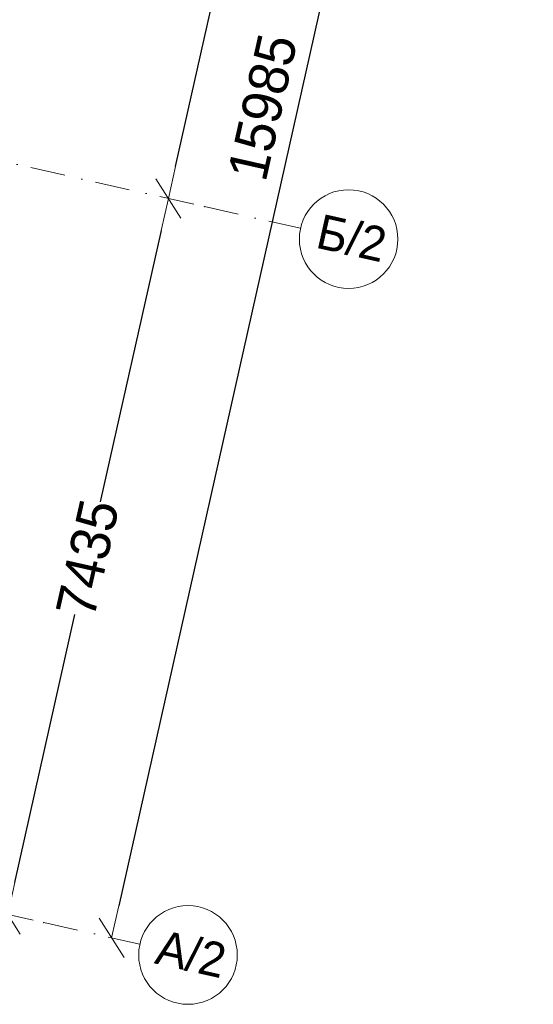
# Model space of a CAD drawing. Header units: millimetres. Extents: x -6990773 to -6682839, y 6117771 to 6220266.
# Tile 132 of 154: x -6910112 to -6904901, y 6125193 to 6135170. Entities that reach past the tile are written whole.
import ezdxf
from ezdxf.enums import TextEntityAlignment as Align

# ---------------------------------------------------------------- set-up
doc = ezdxf.new("R2010")
doc.units = ezdxf.units.MM
doc.header["$MEASUREMENT"] = 0
doc.linetypes.add('Штрихпунктирная', pattern=[670.277762, 352.777767, -176.388884, 0, -141.111112])
doc.layers.add('АР-Чертеж-Оси_Осевые размеры.АР', color=7, linetype='Continuous')
doc.layers.add('АР-Чертеж-Оси_Осевые размеры.АР_Ном._пера__120', color=7, linetype='Continuous', lineweight=0)
doc.styles.add('РЎР“Р•РќР•Р\xa0Р\x98Р\xa0_РЎРўР\x98Р›Р¬_4', font='GOTHIC.TTF')
doc.dimstyles.new('СГЕНЕРИР_СТИЛЬ__1', dxfattribs={"dimtxt": 400, "dimasz": 332.5, "dimexe": 0.18, "dimexo": 0.0625, "dimgap": 0, "dimtad": 1, "dimdec": 0, "dimzin": 0, "dimdsep": 46, "dimtxsty": 'РЎР“Р•РќР•Р\xa0Р\x98Р\xa0_РЎРўР\x98Р›Р¬_4', "dimblk": 'ARROWHEAD_6', "dimblk1": 'ARROWHEAD_6', "dimblk2": 'ARROWHEAD_6', "dimcen": 0.09, "dimse1": 1, "dimse2": 1, "dimclrd": 7, "dimclre": 7, "dimclrt": 7, "dimazin": 0, "dimtfac": 1, "dimtdec": 4, "dimtmove": 2, "dimatfit": 3, "dimfxl": 1, "dimtolj": 1, "dimtzin": 0, "dimarcsym": 0})
doc.dimstyles.new('СГЕНЕРИР_СТИЛЬ__2', dxfattribs={"dimtxt": 400, "dimasz": 332.5, "dimexe": 0.18, "dimexo": 0.0625, "dimgap": 0, "dimtad": 1, "dimdec": 0, "dimzin": 0, "dimdsep": 46, "dimtxsty": 'РЎР“Р•РќР•Р\xa0Р\x98Р\xa0_РЎРўР\x98Р›Р¬_4', "dimblk": 'ARROWHEAD_6', "dimblk1": 'ARROWHEAD_6', "dimblk2": 'ARROWHEAD_6', "dimcen": 0.09, "dimse1": 1, "dimse2": 1, "dimclrd": 7, "dimclre": 7, "dimclrt": 7, "dimazin": 0, "dimtfac": 1, "dimtdec": 4, "dimtmove": 0, "dimatfit": 3, "dimfxl": 1, "dimtolj": 1, "dimtzin": 0, "dimarcsym": 0})

# ---------------------------------------------------------------- blocks, each defined once
blk = doc.blocks.new('ARROWHEAD_6')
at = {"color": 0, "linetype": 'Continuous', "lineweight": 0}
for p, q in [((-0.5, -0.5), (0.5, 0.5)), ((0, 0), (-1, 0))]:
    blk.add_line(p, q, dxfattribs=at)
blk = doc.blocks.new('*D210', base_point=(-6566190.3, 6562677.8))
at = {"layer": 'Defpoints', "color": 0, "linetype": 'Continuous', "transparency": 16777216}
for p in [(-6904901.4, 6141289.1), (-6908603.7, 6133357.7), (-6906775, 6132946.9)]:
    blk.add_point(p, dxfattribs=at)
at = {"layer": 'АР-Чертеж-Оси_Осевые размеры.АР', "color": 7, "linetype": 'Continuous', "lineweight": -2, "transparency": 16777216}
for p, q in [((-6906803, 6141375.4), (-6907539.8, 6138094.8)), ((-6908530.9, 6133682.1), (-6907802.3, 6136926.1))]:
    blk.add_line(p, q, dxfattribs=at)
at = {"layer": 'АР-Чертеж-Оси_Осевые размеры.АР', "color": 7, "linetype": 'Continuous', "lineweight": -2, "transparency": 16777216, "xscale": 332.5, "yscale": 332.5, "zscale": 332.5}
for p, rotation in [((-6906730.1, 6141699.8), 77.34172327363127), ((-6908603.7, 6133357.7), 257.3417232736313)]:
    blk.add_blockref('ARROWHEAD_6', p, dxfattribs=dict(at, rotation=rotation))
at = {"layer": 'АР-Чертеж-Оси_Осевые размеры.АР', "color": 7, "linetype": 'Continuous', "lineweight": 0, "transparency": 16777216, "insert": (-6907671, 6137510.5), "char_height": 400, "attachment_point": 5, "rotation": 77.34172, "style": 'РЎР“Р•РќР•Р\xa0Р\x98Р\xa0_РЎРўР\x98Р›Р¬_4'}
blk.add_mtext('\\A1;8550', dxfattribs=at)
blk = doc.blocks.new('*D211', base_point=(-6566190.3, 6562677.8))
at = {"layer": 'Defpoints', "color": 0, "linetype": 'Continuous', "transparency": 16777216}
for p in [(-6906775, 6132946.9), (-6910233, 6126103.4), (-6908404.3, 6125692.7)]:
    blk.add_point(p, dxfattribs=at)
at = {"layer": 'АР-Чертеж-Оси_Осевые размеры.АР', "color": 7, "linetype": 'Continuous', "lineweight": -2, "transparency": 16777216}
for p, q in [((-6908676.6, 6133033.2), (-6909294.3, 6130283)), ((-6910160.1, 6126427.8), (-6909550.7, 6129141.4))]:
    blk.add_line(p, q, dxfattribs=at)
at = {"layer": 'АР-Чертеж-Оси_Осевые размеры.АР', "color": 7, "linetype": 'Continuous', "lineweight": -2, "transparency": 16777216, "xscale": 332.5, "yscale": 332.5, "zscale": 332.5}
for p, rotation in [((-6908603.7, 6133357.7), 77.34172327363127), ((-6910233, 6126103.4), 257.3417232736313)]:
    blk.add_blockref('ARROWHEAD_6', p, dxfattribs=dict(at, rotation=rotation))
at = {"layer": 'АР-Чертеж-Оси_Осевые размеры.АР', "color": 7, "linetype": 'Continuous', "lineweight": 0, "transparency": 16777216, "insert": (-6909422.5, 6129712.2), "char_height": 400, "attachment_point": 5, "rotation": 77.34172, "style": 'РЎР“Р•РќР•Р\xa0Р\x98Р\xa0_РЎРўР\x98Р›Р¬_4'}
blk.add_mtext('\\A1;7435', dxfattribs=at)
blk = doc.blocks.new('*D212', base_point=(-6566190.3, 6562677.8))
at = {"layer": 'Defpoints', "color": 0, "linetype": 'Continuous', "transparency": 16777216}
for p in [(-6904901.4, 6141289.1), (-6909179.2, 6125866.7), (-6908404.3, 6125692.7)]:
    blk.add_point(p, dxfattribs=at)
at = {"layer": 'АР-Чертеж-Оси_Осевые размеры.АР', "color": 7, "linetype": 'Continuous', "lineweight": -2, "transparency": 16777216}
blk.add_line((-6905749.2, 6141138.8), (-6909106.4, 6126191.1), dxfattribs=at)
at = {"layer": 'АР-Чертеж-Оси_Осевые размеры.АР', "color": 7, "linetype": 'Continuous', "lineweight": -2, "transparency": 16777216, "xscale": 332.5, "yscale": 332.5, "zscale": 332.5}
for p, rotation in [((-6905676.4, 6141463.2), 77.34172327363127), ((-6909179.2, 6125866.7), 257.3417232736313)]:
    blk.add_blockref('ARROWHEAD_6', p, dxfattribs=dict(at, rotation=rotation))
at = {"layer": 'АР-Чертеж-Оси_Осевые размеры.АР', "color": 7, "linetype": 'Continuous', "lineweight": 0, "transparency": 16777216, "insert": (-6907647.7, 6134283.1), "char_height": 400, "attachment_point": 5, "rotation": 77.34172, "style": 'РЎР“Р•РќР•Р\xa0Р\x98Р\xa0_РЎРўР\x98Р›Р¬_4'}
blk.add_mtext('\\A1;15985', dxfattribs=at)
blk = doc.blocks.new('Стандартный Маркер Сетки[85]_1', base_point=(-6988155.5, 6151224.6))
at = {"layer": 'АР-Чертеж-Оси_Осевые размеры.АР_Ном._пера__120', "color": 7, "linetype": 'Штрихпунктирная', "lineweight": 0}
for p, q in [((-6987179.8, 6151005.4), (-6908238.6, 6133275.6)), ((-6908238.6, 6133275.6), (-6908238.6, 6133275.6)), ((-6908238.6, 6133275.6), (-6907262.9, 6133056.5))]:
    blk.add_line(p, q, dxfattribs=at)
at = {"layer": 'АР-Чертеж-Оси_Осевые размеры.АР_Ном._пера__120', "color": 7, "linetype": 'Continuous', "lineweight": 0}
blk.add_circle((-6906775, 6132946.9), 500, dxfattribs=at)
at = {"layer": 'АР-Чертеж-Оси_Осевые размеры.АР_Ном._пера__120', "color": 7, "linetype": 'Штрихпунктирная', "lineweight": 0}
blk.add_point((-6908238.6, 6133275.6), dxfattribs=at)
at = {"layer": 'АР-Чертеж-Оси_Осевые размеры.АР_Ном._пера__120', "color": 7, "lineweight": 0, "style": 'РЎР“Р•РќР•Р\xa0Р\x98Р\xa0_РЎРўР\x98Р›Р¬_4'}
for tag, p in [('AC_MarkerText_1_0', (-6988573.4, 6151515.2)), ('AC_MarkerText_1_1', (-6906705.1, 6133128))]:
    blk.add_attdef(tag, text='', height=350, rotation=347.34172, dxfattribs=at).set_placement(p, align=Align.TOP_CENTER)
blk = doc.blocks.new('Стандартный Маркер Сетки[87]_1', base_point=(-6989784.7, 6143970.3))
at = {"layer": 'АР-Чертеж-Оси_Осевые размеры.АР_Ном._пера__120', "color": 7, "linetype": 'Штрихпунктирная', "lineweight": 0}
for p, q in [((-6988809, 6143751.1), (-6909867.8, 6126021.4)), ((-6909867.8, 6126021.4), (-6909867.8, 6126021.4)), ((-6909867.8, 6126021.4), (-6908892.1, 6125802.2))]:
    blk.add_line(p, q, dxfattribs=at)
at = {"layer": 'АР-Чертеж-Оси_Осевые размеры.АР_Ном._пера__120', "color": 7, "linetype": 'Continuous', "lineweight": 0}
blk.add_circle((-6908404.3, 6125692.7), 500, dxfattribs=at)
at = {"layer": 'АР-Чертеж-Оси_Осевые размеры.АР_Ном._пера__120', "color": 7, "linetype": 'Штрихпунктирная', "lineweight": 0}
blk.add_point((-6909867.8, 6126021.4), dxfattribs=at)
at = {"layer": 'АР-Чертеж-Оси_Осевые размеры.АР_Ном._пера__120', "color": 7, "lineweight": 0, "style": 'РЎР“Р•РќР•Р\xa0Р\x98Р\xa0_РЎРўР\x98Р›Р¬_4'}
for tag, p in [('AC_MarkerText_1_0', (-6990202.6, 6144260.9)), ('AC_MarkerText_1_1', (-6908334.4, 6125873.7))]:
    blk.add_attdef(tag, text='', height=350, rotation=347.34172, dxfattribs=at).set_placement(p, align=Align.TOP_CENTER)
blk = doc.blocks.new('Стандартный Маркер Сетки[90]_1', base_point=(-6988155.5, 6151224.6))
at = {"layer": 'АР-Чертеж-Оси_Осевые размеры.АР_Ном._пера__120', "color": 7, "linetype": 'Штрихпунктирная', "lineweight": 0}
for p, q in [((-6987179.8, 6151005.4), (-6908238.6, 6133275.6)), ((-6908238.6, 6133275.6), (-6908238.6, 6133275.6)), ((-6908238.6, 6133275.6), (-6907262.9, 6133056.5))]:
    blk.add_line(p, q, dxfattribs=at)
at = {"layer": 'АР-Чертеж-Оси_Осевые размеры.АР_Ном._пера__120', "color": 7, "linetype": 'Continuous', "lineweight": 0}
blk.add_circle((-6906775, 6132946.9), 500, dxfattribs=at)
at = {"layer": 'АР-Чертеж-Оси_Осевые размеры.АР_Ном._пера__120', "color": 7, "linetype": 'Штрихпунктирная', "lineweight": 0}
blk.add_point((-6908238.6, 6133275.6), dxfattribs=at)
at = {"layer": 'АР-Чертеж-Оси_Осевые размеры.АР_Ном._пера__120', "color": 7, "lineweight": 0, "style": 'РЎР“Р•РќР•Р\xa0Р\x98Р\xa0_РЎРўР\x98Р›Р¬_4'}
for tag, p in [('AC_MarkerText_1_0', (-6988573.4, 6151515.2)), ('AC_MarkerText_1_1', (-6906705.1, 6133128))]:
    blk.add_attdef(tag, text='', height=350, rotation=347.34172, dxfattribs=at).set_placement(p, align=Align.TOP_CENTER)
blk = doc.blocks.new('Стандартный Маркер Сетки[92]_1', base_point=(-6989784.7, 6143970.3))
at = {"layer": 'АР-Чертеж-Оси_Осевые размеры.АР_Ном._пера__120', "color": 7, "linetype": 'Штрихпунктирная', "lineweight": 0}
for p, q in [((-6988809, 6143751.1), (-6909867.8, 6126021.4)), ((-6909867.8, 6126021.4), (-6909867.8, 6126021.4)), ((-6909867.8, 6126021.4), (-6908892.1, 6125802.2))]:
    blk.add_line(p, q, dxfattribs=at)
at = {"layer": 'АР-Чертеж-Оси_Осевые размеры.АР_Ном._пера__120', "color": 7, "linetype": 'Continuous', "lineweight": 0}
blk.add_circle((-6908404.3, 6125692.7), 500, dxfattribs=at)
at = {"layer": 'АР-Чертеж-Оси_Осевые размеры.АР_Ном._пера__120', "color": 7, "linetype": 'Штрихпунктирная', "lineweight": 0}
blk.add_point((-6909867.8, 6126021.4), dxfattribs=at)
at = {"layer": 'АР-Чертеж-Оси_Осевые размеры.АР_Ном._пера__120', "color": 7, "lineweight": 0, "style": 'РЎР“Р•РќР•Р\xa0Р\x98Р\xa0_РЎРўР\x98Р›Р¬_4'}
for tag, p in [('AC_MarkerText_1_0', (-6990202.6, 6144260.9)), ('AC_MarkerText_1_1', (-6908334.4, 6125873.7))]:
    blk.add_attdef(tag, text='', height=350, rotation=347.34172, dxfattribs=at).set_placement(p, align=Align.TOP_CENTER)
blk = doc.blocks.new('Стандартный Маркер Сетки[94]_1', base_point=(-6988155.5, 6151224.6))
at = {"layer": 'АР-Чертеж-Оси_Осевые размеры.АР_Ном._пера__120', "color": 7, "linetype": 'Штрихпунктирная', "lineweight": 0}
for p, q in [((-6987179.8, 6151005.4), (-6908238.6, 6133275.6)), ((-6908238.6, 6133275.6), (-6908238.6, 6133275.6)), ((-6908238.6, 6133275.6), (-6907262.9, 6133056.5))]:
    blk.add_line(p, q, dxfattribs=at)
at = {"layer": 'АР-Чертеж-Оси_Осевые размеры.АР_Ном._пера__120', "color": 7, "linetype": 'Continuous', "lineweight": 0}
blk.add_circle((-6906775, 6132946.9), 500, dxfattribs=at)
at = {"layer": 'АР-Чертеж-Оси_Осевые размеры.АР_Ном._пера__120', "color": 7, "linetype": 'Штрихпунктирная', "lineweight": 0}
blk.add_point((-6908238.6, 6133275.6), dxfattribs=at)
at = {"layer": 'АР-Чертеж-Оси_Осевые размеры.АР_Ном._пера__120', "color": 7, "lineweight": 0, "style": 'РЎР“Р•РќР•Р\xa0Р\x98Р\xa0_РЎРўР\x98Р›Р¬_4'}
for tag, p in [('AC_MarkerText_1_0', (-6988573.4, 6151515.2)), ('AC_MarkerText_1_1', (-6906705.1, 6133128))]:
    blk.add_attdef(tag, text='', height=350, rotation=347.34172, dxfattribs=at).set_placement(p, align=Align.TOP_CENTER)
blk = doc.blocks.new('Стандартный Маркер Сетки[96]_1', base_point=(-6989784.7, 6143970.3))
at = {"layer": 'АР-Чертеж-Оси_Осевые размеры.АР_Ном._пера__120', "color": 7, "linetype": 'Штрихпунктирная', "lineweight": 0}
for p, q in [((-6988809, 6143751.1), (-6909867.8, 6126021.4)), ((-6909867.8, 6126021.4), (-6909867.8, 6126021.4)), ((-6909867.8, 6126021.4), (-6908892.1, 6125802.2))]:
    blk.add_line(p, q, dxfattribs=at)
at = {"layer": 'АР-Чертеж-Оси_Осевые размеры.АР_Ном._пера__120', "color": 7, "linetype": 'Continuous', "lineweight": 0}
blk.add_circle((-6908404.3, 6125692.7), 500, dxfattribs=at)
at = {"layer": 'АР-Чертеж-Оси_Осевые размеры.АР_Ном._пера__120', "color": 7, "linetype": 'Штрихпунктирная', "lineweight": 0}
blk.add_point((-6909867.8, 6126021.4), dxfattribs=at)
at = {"layer": 'АР-Чертеж-Оси_Осевые размеры.АР_Ном._пера__120', "color": 7, "lineweight": 0, "style": 'РЎР“Р•РќР•Р\xa0Р\x98Р\xa0_РЎРўР\x98Р›Р¬_4'}
for tag, p in [('AC_MarkerText_1_0', (-6990202.6, 6144260.9)), ('AC_MarkerText_1_1', (-6908334.4, 6125873.7))]:
    blk.add_attdef(tag, text='', height=350, rotation=347.34172, dxfattribs=at).set_placement(p, align=Align.TOP_CENTER)
blk = doc.blocks.new('Стандартный Маркер Сетки[100]_1', base_point=(-6988155.5, 6151224.6))
at = {"layer": 'АР-Чертеж-Оси_Осевые размеры.АР_Ном._пера__120', "color": 7, "linetype": 'Штрихпунктирная', "lineweight": 0}
for p, q in [((-6987179.8, 6151005.4), (-6908238.6, 6133275.6)), ((-6908238.6, 6133275.6), (-6908238.6, 6133275.6)), ((-6908238.6, 6133275.6), (-6907262.9, 6133056.5))]:
    blk.add_line(p, q, dxfattribs=at)
at = {"layer": 'АР-Чертеж-Оси_Осевые размеры.АР_Ном._пера__120', "color": 7, "linetype": 'Continuous', "lineweight": 0}
blk.add_circle((-6906775, 6132946.9), 500, dxfattribs=at)
at = {"layer": 'АР-Чертеж-Оси_Осевые размеры.АР_Ном._пера__120', "color": 7, "linetype": 'Штрихпунктирная', "lineweight": 0}
blk.add_point((-6908238.6, 6133275.6), dxfattribs=at)
at = {"layer": 'АР-Чертеж-Оси_Осевые размеры.АР_Ном._пера__120', "color": 7, "lineweight": 0, "style": 'РЎР“Р•РќР•Р\xa0Р\x98Р\xa0_РЎРўР\x98Р›Р¬_4'}
for tag, p in [('AC_MarkerText_1_0', (-6988573.4, 6151515.2)), ('AC_MarkerText_1_1', (-6906705.1, 6133128))]:
    blk.add_attdef(tag, text='', height=350, rotation=347.34172, dxfattribs=at).set_placement(p, align=Align.TOP_CENTER)
blk = doc.blocks.new('Стандартный Маркер Сетки[102]_1', base_point=(-6989784.7, 6143970.3))
at = {"layer": 'АР-Чертеж-Оси_Осевые размеры.АР_Ном._пера__120', "color": 7, "linetype": 'Штрихпунктирная', "lineweight": 0}
for p, q in [((-6988809, 6143751.1), (-6909867.8, 6126021.4)), ((-6909867.8, 6126021.4), (-6909867.8, 6126021.4)), ((-6909867.8, 6126021.4), (-6908892.1, 6125802.2))]:
    blk.add_line(p, q, dxfattribs=at)
at = {"layer": 'АР-Чертеж-Оси_Осевые размеры.АР_Ном._пера__120', "color": 7, "linetype": 'Continuous', "lineweight": 0}
blk.add_circle((-6908404.3, 6125692.7), 500, dxfattribs=at)
at = {"layer": 'АР-Чертеж-Оси_Осевые размеры.АР_Ном._пера__120', "color": 7, "linetype": 'Штрихпунктирная', "lineweight": 0}
blk.add_point((-6909867.8, 6126021.4), dxfattribs=at)
at = {"layer": 'АР-Чертеж-Оси_Осевые размеры.АР_Ном._пера__120', "color": 7, "lineweight": 0, "style": 'РЎР“Р•РќР•Р\xa0Р\x98Р\xa0_РЎРўР\x98Р›Р¬_4'}
for tag, p in [('AC_MarkerText_1_0', (-6990202.6, 6144260.9)), ('AC_MarkerText_1_1', (-6908334.4, 6125873.7))]:
    blk.add_attdef(tag, text='', height=350, rotation=347.34172, dxfattribs=at).set_placement(p, align=Align.TOP_CENTER)

msp = doc.modelspace()

# ---------------------------------------------------------------- block references
at = {"layer": 'АР-Чертеж-Оси_Осевые размеры.АР', "color": 8, "linetype": 'Continuous', "lineweight": 15}
ref = msp.add_blockref('Стандартный Маркер Сетки[85]_1', (-6988155.5, 6151224.6), dxfattribs=at)
ref.add_attrib('AC_MarkerText_1_1', 'Б/2', dxfattribs={"layer": 'АР-Чертеж-Оси_Осевые размеры.АР_Ном._пера__120', "color": 7, "lineweight": 0, "height": 350, "rotation": 347.34172, "style": 'РЎР“Р•РќР•Р\xa0Р\x98Р\xa0_РЎРўР\x98Р›Р¬_4'}).set_placement((-6906705.1, 6133128), align=Align.TOP_CENTER)
ref = msp.add_blockref('Стандартный Маркер Сетки[90]_1', (-6988155.5, 6151224.6), dxfattribs=at)
ref.add_attrib('AC_MarkerText_1_1', 'Б/2', dxfattribs={"layer": 'АР-Чертеж-Оси_Осевые размеры.АР_Ном._пера__120', "color": 7, "lineweight": 0, "height": 350, "rotation": 347.34172, "style": 'РЎР“Р•РќР•Р\xa0Р\x98Р\xa0_РЎРўР\x98Р›Р¬_4'}).set_placement((-6906705.1, 6133128), align=Align.TOP_CENTER)
ref = msp.add_blockref('Стандартный Маркер Сетки[94]_1', (-6988155.5, 6151224.6), dxfattribs=at)
ref.add_attrib('AC_MarkerText_1_1', 'Б/2', dxfattribs={"layer": 'АР-Чертеж-Оси_Осевые размеры.АР_Ном._пера__120', "color": 7, "lineweight": 0, "height": 350, "rotation": 347.34172, "style": 'РЎР“Р•РќР•Р\xa0Р\x98Р\xa0_РЎРўР\x98Р›Р¬_4'}).set_placement((-6906705.1, 6133128), align=Align.TOP_CENTER)
ref = msp.add_blockref('Стандартный Маркер Сетки[100]_1', (-6988155.5, 6151224.6), dxfattribs=at)
ref.add_attrib('AC_MarkerText_1_1', 'Б/2', dxfattribs={"layer": 'АР-Чертеж-Оси_Осевые размеры.АР_Ном._пера__120', "color": 7, "lineweight": 0, "height": 350, "rotation": 347.34172, "style": 'РЎР“Р•РќР•Р\xa0Р\x98Р\xa0_РЎРўР\x98Р›Р¬_4'}).set_placement((-6906705.1, 6133128), align=Align.TOP_CENTER)
ref = msp.add_blockref('Стандартный Маркер Сетки[87]_1', (-6989784.7, 6143970.3), dxfattribs=at)
ref.add_attrib('AC_MarkerText_1_1', 'А/2', dxfattribs={"layer": 'АР-Чертеж-Оси_Осевые размеры.АР_Ном._пера__120', "color": 7, "lineweight": 0, "height": 350, "rotation": 347.34172, "style": 'РЎР“Р•РќР•Р\xa0Р\x98Р\xa0_РЎРўР\x98Р›Р¬_4'}).set_placement((-6908334.4, 6125873.7), align=Align.TOP_CENTER)
ref = msp.add_blockref('Стандартный Маркер Сетки[92]_1', (-6989784.7, 6143970.3), dxfattribs=at)
ref.add_attrib('AC_MarkerText_1_1', 'А/2', dxfattribs={"layer": 'АР-Чертеж-Оси_Осевые размеры.АР_Ном._пера__120', "color": 7, "lineweight": 0, "height": 350, "rotation": 347.34172, "style": 'РЎР“Р•РќР•Р\xa0Р\x98Р\xa0_РЎРўР\x98Р›Р¬_4'}).set_placement((-6908334.4, 6125873.7), align=Align.TOP_CENTER)
ref = msp.add_blockref('Стандартный Маркер Сетки[96]_1', (-6989784.7, 6143970.3), dxfattribs=at)
ref.add_attrib('AC_MarkerText_1_1', 'А/2', dxfattribs={"layer": 'АР-Чертеж-Оси_Осевые размеры.АР_Ном._пера__120', "color": 7, "lineweight": 0, "height": 350, "rotation": 347.34172, "style": 'РЎР“Р•РќР•Р\xa0Р\x98Р\xa0_РЎРўР\x98Р›Р¬_4'}).set_placement((-6908334.4, 6125873.7), align=Align.TOP_CENTER)
ref = msp.add_blockref('Стандартный Маркер Сетки[102]_1', (-6989784.7, 6143970.3), dxfattribs=at)
ref.add_attrib('AC_MarkerText_1_1', 'А/2', dxfattribs={"layer": 'АР-Чертеж-Оси_Осевые размеры.АР_Ном._пера__120', "color": 7, "lineweight": 0, "height": 350, "rotation": 347.34172, "style": 'РЎР“Р•РќР•Р\xa0Р\x98Р\xa0_РЎРўР\x98Р›Р¬_4'}).set_placement((-6908334.4, 6125873.7), align=Align.TOP_CENTER)

# ---------------------------------------------------------------- dimensions: what is measured, and where the dimension line sits
at = {"layer": 'АР-Чертеж-Оси_Осевые размеры.АР', "color": 7, "linetype": 'Continuous', "lineweight": 0}
for base, p1, p2, dimstyle, picture, middle in [((-6908603.7, 6133357.7), (-6904901.4, 6141289.1), (-6906775, 6132946.9), 'СГЕНЕРИР_СТИЛЬ__2', '*D210', (-6907671, 6137510.5)), ((-6909179.2, 6125866.7), (-6904901.4, 6141289.1), (-6908404.3, 6125692.7), 'СГЕНЕРИР_СТИЛЬ__1', '*D212', (-6907647.7, 6134283.1)), ((-6910233, 6126103.4), (-6906775, 6132946.9), (-6908404.3, 6125692.7), 'СГЕНЕРИР_СТИЛЬ__2', '*D211', (-6909422.5, 6129712.2))]:
    dim = msp.add_linear_dim(base=base, p1=p1, p2=p2, angle=257.34172, dimstyle=dimstyle, dxfattribs=at)
    dim.commit()
    dim.dimension.update_dxf_attribs({"geometry": picture, "text_midpoint": middle, "dimtype": 160, "text_rotation": 77.34172})

doc.saveas('drawing.dxf')
